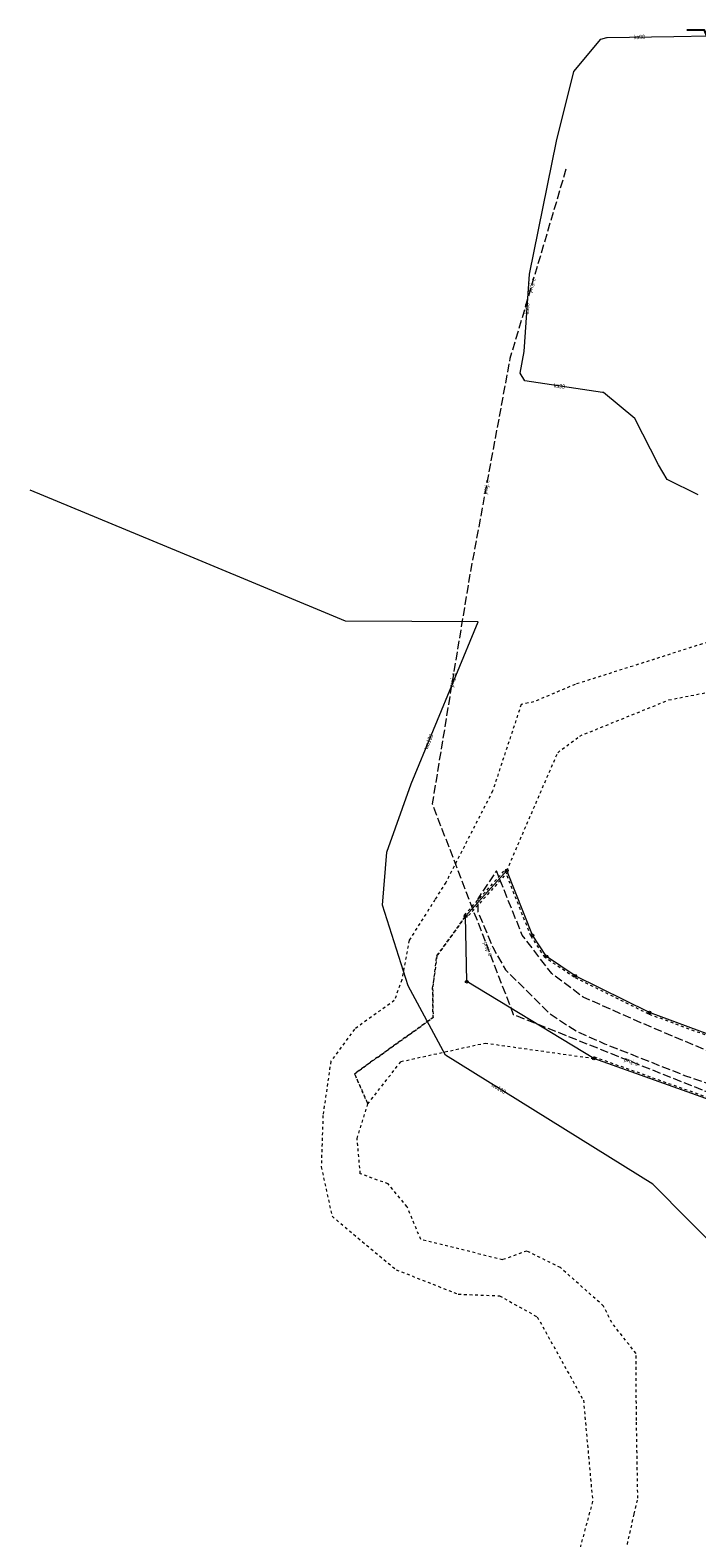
# Model space of a CAD drawing. Header units: metres. Extents: x 8374691 to 8380066, y 5527632 to 5531540.
# Tile 167 of 171: x 8377060 to 8377178, y 5529485 to 5529752. Entities that reach past the tile are written whole.
import ezdxf
from ezdxf.enums import TextEntityAlignment as Align

# ---------------------------------------------------------------- set-up
doc = ezdxf.new("R2010")
doc.units = ezdxf.units.M
doc.header["$MEASUREMENT"] = 0
for name, pattern in [('0.5_0.5', [1, 0.5, -0.5]), ('1.5_0.5', [2, 1.5, -0.5]), ('219-500', [0]), ('egug-500', [1, 0.5, -0.5])]:
    doc.linetypes.add(name, pattern=pattern)
doc.layers.get('0').update_dxf_attribs({"color": 2, "linetype": 'CONTINUOUS', "lineweight": 5})
for name, color, linetype in [('202-punkt graniczny', 7, 'CONTINUOUS'), ('218-Granica użytku po granicy działki', 7, 'CONTINUOUS'), ('218-kontur użytku gruntowego', 7, 'CONTINUOUS'), ('219-działka ewidencyjna', 7, 'CONTINUOUS'), ('jezdnia', 7, 'CONTINUOUS'), ('przewód elektroenergetyczny niskiego napięcia - ob. projektowany', 7, 'CONTINUOUS'), ('przewód elektroenergetyczny niskiego napięcia - ob. projektowany-Atr1', 7, 'CONTINUOUS'), ('przewód kanalizacyjny', 7, 'CONTINUOUS'), ('przewód kanalizacyjny-Atr1', 7, 'CONTINUOUS'), ('przewód wodociągowy', 7, 'CONTINUOUS'), ('rzędna-Atr2', 7, 'CONTINUOUS')]:
    doc.layers.add(name, color=color, linetype=linetype)
doc.layers.add('przewód wodociągowy-Atr1', color=7, linetype='CONTINUOUS', lineweight=18)
doc.styles.get("Standard").update_dxf_attribs({"font": 'Working1250', "width": 0.75})

# ---------------------------------------------------------------- blocks, each defined once
blk = doc.blocks.new('202')
at = {"color": 0, "linetype": 'Continuous', "lineweight": 0}
blk.add_circle((0, 0), 0.25, dxfattribs=at)

msp = doc.modelspace()

# ---------------------------------------------------------------- linework, layer by layer
at = {"layer": '218-Granica użytku po granicy działki', "color": 3, "linetype": '0.5_0.5', "lineweight": 18}
for p, q in [((8377136.9171, 5529595.2507), (8377144.2171, 5529603.3607)), ((8377144.6629, 5529602.9593), (8377137.3629, 5529594.8493)), ((8377148.721, 5529591.5493), (8377144.161, 5529603.0493)), ((8377144.161, 5529603.0493), (8377144.161, 5529603.0493)), ((8377144.161, 5529603.0493), (8377144.161, 5529603.0493)), ((8377144.2171, 5529603.3607), (8377144.2171, 5529603.3607)), ((8377144.2171, 5529603.3607), (8377144.2171, 5529603.3607)), ((8377144.6629, 5529602.9593), (8377144.6629, 5529602.9593)), ((8377144.6629, 5529602.9593), (8377144.6629, 5529602.9593)), ((8377136.9171, 5529595.2507), (8377136.9171, 5529595.2507)), ((8377136.9171, 5529595.2507), (8377136.9171, 5529595.2507)), ((8377137.3629, 5529594.8493), (8377137.3629, 5529594.8493)), ((8377137.3629, 5529594.8493), (8377137.3629, 5529594.8493)), ((8377148.721, 5529591.5493), (8377148.721, 5529591.5493)), ((8377148.721, 5529591.5493), (8377148.721, 5529591.5493)), ((8377151.2195, 5529587.745), (8377148.7495, 5529591.495)), ((8377148.7495, 5529591.495), (8377148.7495, 5529591.495)), ((8377148.7495, 5529591.495), (8377148.7495, 5529591.495)), ((8377151.2195, 5529587.745), (8377151.2195, 5529587.745)), ((8377151.2195, 5529587.745), (8377151.2195, 5529587.745)), ((8377156.4026, 5529584.231), (8377151.3026, 5529587.661)), ((8377151.3026, 5529587.661), (8377151.3026, 5529587.661)), ((8377151.3026, 5529587.661), (8377151.3026, 5529587.661)), ((8377156.4026, 5529584.231), (8377156.4026, 5529584.231)), ((8377156.4026, 5529584.231), (8377156.4026, 5529584.231)), ((8377169.6368, 5529577.6712), (8377156.4368, 5529584.2112)), ((8377156.4368, 5529584.2112), (8377156.4368, 5529584.2112)), ((8377156.4368, 5529584.2112), (8377156.4368, 5529584.2112)), ((8377169.6368, 5529577.6712), (8377169.6368, 5529577.6712)), ((8377169.6368, 5529577.6712), (8377169.6368, 5529577.6712)), ((8377183.3859, 5529572.5786), (8377169.6659, 5529577.6586)), ((8377169.6659, 5529577.6586), (8377169.6659, 5529577.6586)), ((8377169.6659, 5529577.6586), (8377169.6659, 5529577.6586)), ((8377159.9811, 5529570.0826), (8377159.9811, 5529570.0826)), ((8377159.9811, 5529570.0826), (8377159.9811, 5529570.0826)), ((8377159.9811, 5529570.0826), (8377204.5411, 5529554.1426))]:
    msp.add_line(p, q, dxfattribs=at)
at = {"layer": '218-kontur użytku gruntowego', "color": 3, "linetype": 'egug-500', "lineweight": 18, "flags": 128}
for points in [[(8377180.11, 5529643.73), (8377170.66, 5529640.71)], [(8377170.66, 5529640.71), (8377156.57, 5529636.23)], [(8377156.57, 5529636.23), (8377149.25, 5529633.14)], [(8377173.21, 5529633.48), (8377183.03, 5529635.4)], [(8377147, 5529632.68), (8377141.92, 5529617.29)], [(8377149.25, 5529633.14), (8377147, 5529632.68)], [(8377157.39, 5529627.06), (8377173.21, 5529633.48)], [(8377153.49, 5529624.1), (8377157.39, 5529627.06)], [(8377144.44, 5529603.16), (8377153.49, 5529624.1)], [(8377141.92, 5529617.29), (8377133.62, 5529601.06)], [(8377133.62, 5529601.06), (8377131.68, 5529597.98)], [(8377131.68, 5529597.98), (8377127.11, 5529590.78)], [(8377132.02, 5529588.01), (8377137.14, 5529595.05)], [(8377137.14, 5529595.05), (8377132.02, 5529588.01)], [(8377127.11, 5529590.78), (8377125.8, 5529583.76)], [(8377131.28, 5529582.19), (8377132.02, 5529588.01)], [(8377132.02, 5529588.01), (8377131.28, 5529582.19)], [(8377125.8, 5529583.76), (8377124.48, 5529580.09)], [(8377124.48, 5529580.09), (8377117.4, 5529574.99)], [(8377131.36, 5529577.05), (8377131.28, 5529582.19)], [(8377131.28, 5529582.19), (8377131.36, 5529577.05)], [(8377117.4, 5529574.99), (8377113.2, 5529569.28)], [(8377117.42, 5529567.07), (8377128, 5529574.65)], [(8377128, 5529574.65), (8377117.42, 5529567.07)], [(8377128, 5529574.65), (8377131.36, 5529577.05)], [(8377131.36, 5529577.05), (8377128, 5529574.65)], [(8377125.65, 5529569.24), (8377140.61, 5529572.53)], [(8377140.61, 5529572.53), (8377159.88, 5529569.8)], [(8377113.2, 5529569.28), (8377111.81, 5529559.66)], [(8377119.78, 5529561.72), (8377125.65, 5529569.24)], [(8377119.78, 5529561.72), (8377117.42, 5529567.07)], [(8377117.42, 5529567.07), (8377119.78, 5529561.72)], [(8377117.88, 5529555.55), (8377119.78, 5529561.72)], [(8377111.81, 5529559.66), (8377111.51, 5529550.54)], [(8377118.44, 5529549.31), (8377117.88, 5529555.55)], [(8377111.51, 5529550.54), (8377113.42, 5529541.75)], [(8377123.39, 5529547.51), (8377118.44, 5529549.31)], [(8377126.75, 5529543.46), (8377123.39, 5529547.51)], [(8377129.18, 5529537.64), (8377126.75, 5529543.46)], [(8377113.42, 5529541.75), (8377124.83, 5529532.25)], [(8377143.69, 5529534.03), (8377129.18, 5529537.64)], [(8377147.98, 5529535.59), (8377143.69, 5529534.03)], [(8377153.96, 5529532.64), (8377147.98, 5529535.59)], [(8377124.83, 5529532.25), (8377135.83, 5529527.92)], [(8377161.63, 5529525.81), (8377153.96, 5529532.64)], [(8377135.83, 5529527.92), (8377143.16, 5529527.63)], [(8377143.16, 5529527.63), (8377149.86, 5529523.89)], [(8377149.86, 5529523.89), (8377158.05, 5529509.1)], [(8377163.07, 5529522.88), (8377161.63, 5529525.81)], [(8377167.38, 5529517.38), (8377163.07, 5529522.88)], [(8377167.46, 5529505.51), (8377167.38, 5529517.38)], [(8377158.05, 5529509.1), (8377159.68, 5529491.11)], [(8377167.7, 5529491.69), (8377167.46, 5529505.51)], [(8377167.07, 5529488.9), (8377167.7, 5529491.69)], [(8377159.68, 5529491.11), (8377156.76, 5529480.38)], [(8377161.43, 5529463.98), (8377167.07, 5529488.9)]]:
    msp.add_lwpolyline(points, dxfattribs=at)
at = {"layer": '219-działka ewidencyjna', "color": 7, "linetype": '219-500', "lineweight": 18, "flags": 128}
for points in [[(8377144.44, 5529603.16), (8377137.14, 5529595.05)], [(8377149, 5529591.66), (8377144.44, 5529603.16)], [(8377137.33, 5529583.43), (8377137.14, 5529595.05)], [(8377151.47, 5529587.91), (8377149, 5529591.66)], [(8377156.57, 5529584.48), (8377151.47, 5529587.91)], [(8377159.88, 5529569.8), (8377137.33, 5529583.43)], [(8377169.77, 5529577.94), (8377156.57, 5529584.48)], [(8377183.49, 5529572.86), (8377169.77, 5529577.94)], [(8377204.44, 5529553.86), (8377159.88, 5529569.8)]]:
    msp.add_lwpolyline(points, dxfattribs=at)
at = {"layer": 'jezdnia', "color": 7, "linetype": '1.5_0.5', "lineweight": 18, "flags": 128}
msp.add_lwpolyline([(8377271.68, 5529494.2), (8377273.09, 5529490.35), (8377277.16, 5529481.46), (8377285.2, 5529468.73), (8377287.39, 5529465.53), (8377290.29, 5529460.98), (8377292.91, 5529457.08), (8377307.38, 5529433.92), (8377310.72, 5529429.36), (8377313.93, 5529425.79), (8377320.6, 5529417.47), (8377325.37, 5529411.15), (8377329.71, 5529406.95), (8377334.24, 5529403.03), (8377340.62, 5529398.14), (8377349.64, 5529391.82), (8377360.4, 5529384.47), (8377362.54, 5529383), (8377362.77, 5529380.92), (8377362.8, 5529379.34), (8377360.29, 5529374.94), (8377355.97, 5529372.32), (8377354.04, 5529371.41), (8377339.71, 5529366.36), (8377328.22, 5529363.13), (8377319.37, 5529361.35), (8377310.5, 5529360.48), (8377293.63, 5529360.9), (8377278.2, 5529361.93), (8377257.62, 5529363.2), (8377257.99, 5529359.59), (8377260.58, 5529359.52), (8377277.38, 5529358.72), (8377288.38, 5529357.61), (8377294.03, 5529357.27), (8377309.78, 5529356.91), (8377312.67, 5529356.92), (8377313.35, 5529356.09), (8377318.78, 5529356.47), (8377319.73, 5529357.63), (8377329.56, 5529359.72), (8377340.52, 5529362.94), (8377349.93, 5529366.07), (8377355.84, 5529368.15), (8377356.58, 5529368.12), (8377360.71, 5529369.31), (8377361.2, 5529370.29), (8377363.92, 5529371.49), (8377367.31, 5529372.76), (8377371.24, 5529374.06), (8377373.14, 5529374.17), (8377376.04, 5529374.16), (8377382.64, 5529369.9), (8377391.2, 5529364.89), (8377399.1, 5529360.76), (8377406.32, 5529357.3), (8377412.73, 5529354.53), (8377417.41, 5529352.72), (8377424.97, 5529350.27), (8377429.84, 5529348.86), (8377433.33, 5529347.99), (8377443.04, 5529345.94), (8377476.29, 5529340.8), (8377486.19, 5529338.9), (8377498.35, 5529336.25), (8377505.49, 5529334.63), (8377519.27, 5529331.1), (8377530.71, 5529327.52), (8377541.92, 5529323.2), (8377548.17, 5529320.09), (8377550.82, 5529318.55), (8377554.02, 5529316.28), (8377560.23, 5529311.22), (8377568.15, 5529303.63), (8377573.63, 5529297.78), (8377582.27, 5529288.11), (8377595.13, 5529273.07), (8377602.39, 5529264.48), (8377612.38, 5529256.62), (8377625.35, 5529249.23), (8377641.31, 5529243.74), (8377662.55, 5529240.24), (8377666.42, 5529239.47), (8377680.68, 5529238.14), (8377707.38, 5529235.07), (8377730.88, 5529231.93), (8377752.71, 5529228.55), (8377759.57, 5529227.45), (8377775.54, 5529225.72), (8377785.04, 5529224.93), (8377808.61, 5529221.11), (8377825.72, 5529216.76), (8377829.33, 5529211.76), (8377829.82, 5529205.9), (8377827.62, 5529179.71), (8377826.35, 5529153.6), (8377826.36, 5529123.31), (8377827.46, 5529096.16), (8377827.61, 5529090.61), (8377830.02, 5529050.44), (8377830.44, 5529043.06), (8377830.85, 5529028.42), (8377831.68, 5529016.05), (8377832.83, 5528994.24), (8377832.7, 5528989.5), (8377832.12, 5528980.65), (8377829.62, 5528973.22), (8377824.42, 5528967.27), (8377816.93, 5528964.78), (8377798.89, 5528965.76), (8377793.83, 5528966.19), (8377784.74, 5528966.69), (8377745.31, 5528967.02), (8377718.06, 5528965.82), (8377699.01, 5528964.05), (8377672.54, 5528959.26), (8377661.93, 5528955.65), (8377653.27, 5528950.85), (8377646.01, 5528944.39), (8377636.61, 5528933.34), (8377633.62, 5528929.96), (8377622.89, 5528916.7), (8377610.49, 5528902.27), (8377598.47, 5528892.15), (8377577.56, 5528879.38), (8377571.77, 5528875.88), (8377552.82, 5528864.22), (8377533.45, 5528852.06), (8377528.65, 5528849.2), (8377515.85, 5528841.62), (8377504.66, 5528835.13), (8377496.19, 5528832.43), (8377485.44, 5528831.28), (8377459.38, 5528832.23), (8377452.64, 5528832.27), (8377443.12, 5528832.07), (8377433.88, 5528830.97), (8377392.8, 5528819.04), (8377393, 5528816.12), (8377433.22, 5528828.16), (8377449.87, 5528829.17), (8377457.25, 5528829.32), (8377468.18, 5528828.82), (8377486.3, 5528828.43), (8377498.63, 5528829.9), (8377508.13, 5528833.33), (8377523.79, 5528842.53), (8377563.07, 5528867.32), (8377583.59, 5528879.71), (8377602.09, 5528890.87), (8377612.41, 5528899.65), (8377625.08, 5528914.44), (8377631.07, 5528921.38), (8377636.09, 5528927.85), (8377645.65, 5528939.96), (8377654.52, 5528948.04), (8377661.78, 5528952.15), (8377673.75, 5528956.5), (8377699.42, 5528961.21), (8377718.02, 5528962.99), (8377739.66, 5528963.7), (8377745.62, 5528963.77), (8377751.38, 5528963.85), (8377761, 5528963.96), (8377779.76, 5528963.51), (8377796.51, 5528962.37), (8377814.88, 5528961), (8377823.2, 5528962.07), (8377828.64, 5528964.63), (8377830.73, 5528964.14), (8377832.4, 5528963.21), (8377833.06, 5528961.59), (8377835.35, 5528962.26), (8377834.36, 5528969.06), (8377834.85, 5528975.19), (8377836.08, 5528985.57), (8377835.94, 5528992.84), (8377835.2, 5529006.33), (8377834.39, 5529022.73), (8377834.21, 5529027.61), (8377832.76, 5529053.23), (8377830.9, 5529089.04), (8377830.5, 5529097.65), (8377830.11, 5529102.98), (8377829.41, 5529119.19), (8377829.45, 5529150.27), (8377830.66, 5529175.7), (8377831, 5529180.08), (8377832.03, 5529194.38), (8377832.68, 5529205.51), (8377833.83, 5529209.79), (8377837.71, 5529213.54), (8377847.17, 5529209.52), (8377850.04, 5529208.2), (8377869.55, 5529196.94), (8377883.81, 5529186.49), (8377905.08, 5529168.61), (8377909.2, 5529165), (8377919.18, 5529155.95), (8377933.23, 5529141.08), (8377936.45, 5529136.47), (8377946.75, 5529124.3), (8377958.87, 5529108.07), (8377961.61, 5529102.96), (8377964.51, 5529089.36), (8377964.43, 5529068.81), (8377962.28, 5529040.63), (8377960.5, 5529019.91), (8377960.29, 5529015.11), (8377961.41, 5529001.82), (8377963.7, 5529005.59), (8377963.42, 5529006.78), (8377963.68, 5529020.89), (8377966.62, 5529051.18), (8377967.62, 5529065.33), (8377968.2, 5529081.18), (8377967.88, 5529091.69), (8377965.01, 5529102.85), (8377960.56, 5529111.71), (8377950.21, 5529125.56), (8377935.8, 5529143.13), (8377928.54, 5529151.77), (8377903.66, 5529175.76), (8377870.81, 5529200.61), (8377848.38, 5529213.61), (8377832.27, 5529220.36), (8377811.06, 5529226.4), (8377780.42, 5529230.83), (8377751.75, 5529234.36), (8377731.48, 5529236.9), (8377708.29, 5529239.83), (8377689.3, 5529242.18), (8377680.34, 5529243.11), (8377667.12, 5529244.54), (8377641.02, 5529248.63), (8377635.36, 5529250.59), (8377627.04, 5529254.12), (8377617.8, 5529259), (8377615.35, 5529260.72), (8377603.96, 5529269.8), (8377592.16, 5529284.87), (8377568.4, 5529311.28), (8377562.76, 5529316.94), (8377551.01, 5529325.25), (8377534.66, 5529332.26), (8377502.34, 5529341.89), (8377486.05, 5529344.84), (8377468.09, 5529347.18), (8377439.38, 5529351.86), (8377428.12, 5529355.03), (8377407.8, 5529362.76), (8377397.57, 5529367.7), (8377387.9, 5529373.05), (8377379.62, 5529378.07), (8377365.4, 5529387.49), (8377357.36, 5529393.01), (8377344.61, 5529401.57), (8377334.2, 5529410.46), (8377324.72, 5529419.77), (8377317.47, 5529428.58), (8377313.76, 5529432.26), (8377302.36, 5529450.7), (8377300.13, 5529453.65), (8377293.17, 5529465.59), (8377287.84, 5529474.21), (8377279.81, 5529487.65), (8377275.35, 5529499.55), (8377269.32, 5529519.92), (8377263.89, 5529530.95), (8377255.61, 5529541.14), (8377243.22, 5529550.24), (8377218.23, 5529559.76), (8377214.59, 5529560.77), (8377187.89, 5529567.83), (8377168.23, 5529576.14), (8377157.98, 5529580.7), (8377152.41, 5529584.87), (8377147.2, 5529591.69), (8377142.59, 5529603.11), (8377139.29, 5529598.16), (8377139.33, 5529595.86), (8377141.95, 5529589.55), (8377144.19, 5529585.54), (8377152.07, 5529577.73), (8377156.83, 5529574.62), (8377161.79, 5529572.41), (8377176.16, 5529566.72), (8377196.25, 5529559.87), (8377225.37, 5529551.08), (8377234.8, 5529547.72), (8377242.89, 5529543.84), (8377248.7, 5529539.8), (8377253.76, 5529534.99), (8377257.53, 5529530.3), (8377261.2, 5529524.35), (8377264.32, 5529517.13), (8377266.94, 5529508.46), (8377269.2, 5529499.45)], close=True, dxfattribs=at)
at = {"layer": 'przewód elektroenergetyczny niskiego napięcia - ob. projektowany', "color": 1, "linetype": '1.5_0.5', "lineweight": 18, "flags": 128}
msp.add_lwpolyline([(8377154.94, 5529727.72), (8377145, 5529694.09), (8377137.84, 5529655.47), (8377131.2, 5529615.03), (8377145.59, 5529577.62), (8377193.21, 5529558.59), (8377240.17, 5529542.83), (8377275.28, 5529512.1)], dxfattribs=at)
at = {"layer": 'przewód kanalizacyjny', "color": 34, "linetype": 'Continuous', "lineweight": 18, "flags": 128}
msp.add_lwpolyline([(8377178.41, 5529669.92), (8377172.9, 5529672.62), (8377171.35, 5529675.22), (8377167.19, 5529683.48), (8377161.61, 5529688.07), (8377161.46, 5529688.09), (8377147.63, 5529690.16), (8377146.84, 5529691.53), (8377147.5, 5529695.35), (8377148.45, 5529709.1), (8377153.28, 5529732.7), (8377156.36, 5529745.1), (8377161.15, 5529750.81), (8377162.2, 5529751.11), (8377162.24, 5529751.12), (8377174.11, 5529751.34), (8377180.28, 5529751.46)], dxfattribs=at)
at = {"layer": 'przewód wodociągowy', "color": 5, "linetype": 'Continuous', "lineweight": 18, "flags": 128}
msp.add_lwpolyline([(8377208.87, 5529508.57), (8377170.35, 5529547.49), (8377133.55, 5529570.35), (8377126.94, 5529582.68), (8377122.37, 5529597.03), (8377123.15, 5529606.43), (8377127.46, 5529618.59), (8377139.36, 5529647.36), (8377115.8, 5529647.45), (8377088.94, 5529658.63), (8377059.84, 5529670.75)], dxfattribs=at)
at = {"layer": 'rzędna-Atr2', "color": 7, "flags": 128}
msp.add_lwpolyline([(8377179.93, 5529751.45), (8377179.52, 5529752.44), (8377176.406, 5529752.44)], dxfattribs=at)

# ---------------------------------------------------------------- block references
at = {"layer": '202-punkt graniczny', "color": 7, "linetype": 'Continuous', "lineweight": 18}
for p in [(8377144.44, 5529603.16), (8377137.14, 5529595.05), (8377149, 5529591.66), (8377151.47, 5529587.91), (8377137.33, 5529583.43), (8377156.57, 5529584.48), (8377169.77, 5529577.94), (8377159.88, 5529569.8)]:
    msp.add_blockref('202', p, dxfattribs=at)

# ---------------------------------------------------------------- texts
at = {"layer": 'przewód elektroenergetyczny niskiego napięcia - ob. projektowany-Atr1', "color": 1, "width": 0.75}
for rotation, p in [(73.534, (8377148.49, 5529705.91)), (79.497, (8377140.54, 5529670.04)), (80.676, (8377134.6, 5529635.74)), (-68.961, (8377140.64, 5529590.48)), (-21.783, (8377165.38, 5529569.71))]:
    msp.add_text('proj. e', height=0.75, rotation=rotation, dxfattribs=at).set_placement(p, align=Align.MIDDLE_LEFT)
at = {"layer": 'przewód kanalizacyjny-Atr1', "color": 34, "width": 0.75}
for rotation, p in [(1.062, (8377167, 5529751.21)), (86.047, (8377147.96, 5529702)), (351.487, (8377152.82, 5529689.38))]:
    msp.add_text('ks90', height=0.75, rotation=rotation, dxfattribs=at).set_placement(p, align=Align.MIDDLE_LEFT)
at = {"layer": 'przewód wodociągowy-Atr1', "color": 5, "width": 0.75}
for rotation, p in [(67.528, (8377130.02, 5529624.77)), (328.151, (8377141.82, 5529565.22))]:
    msp.add_text('wo100', height=0.75, rotation=rotation, dxfattribs=at).set_placement(p, align=Align.MIDDLE_LEFT)

doc.saveas('drawing.dxf')
